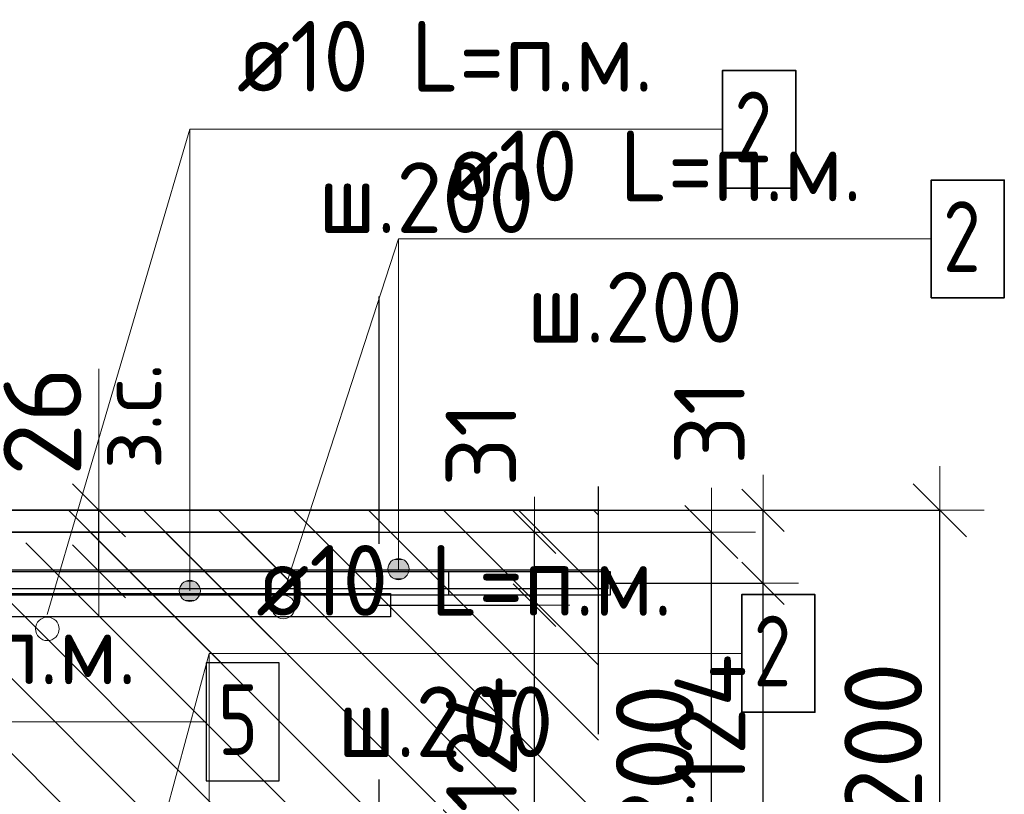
# Model space of a CAD drawing. Header units: metres. Extents: x -38 to 100, y -15 to 21.
# Tile 84 of 246: x 72.474 to 72.892, y 3.498 to 3.827. Entities that reach past the tile are written whole.
import ezdxf

# ---------------------------------------------------------------- set-up
doc = ezdxf.new("R2010")
doc.units = ezdxf.units.M
doc.header["$PDMODE"] = 65
doc.linetypes.add('______4', pattern=[0.135, 0.105, -0.03])
for name, color, linetype, lineweight in [('XR$3$Арм. стержнями верхней зоны', 180, 'Continuous', 35), ('XR$3$Арм.стержн. Арматура края', 96, 'Continuous', 35), ('XR$3$Арм.стержн. Доп. арматура', 180, 'Continuous', 35), ('XR$3$Размерная линия (1)', 7, 'Continuous', 13), ('XR$3$Размерная линия_ общее', 7, 'Continuous', 13), ('XR$4$Арм. стержнями верхней зоны', 180, 'Continuous', 35), ('XR$4$ВК__отв в полу 1-2 эт', 220, 'Continuous', 25), ('XR$6$Арм. стержнями верхней зоны', 180, 'Continuous', 35), ('XR$6$Арм.стержн. Арматура края', 96, 'Continuous', 35), ('XR$6$ВК__отв в полу 1-2 эт', 220, 'Continuous', 25), ('XR$6$Размерная линия (1)', 7, 'Continuous', 13), ('XR$6$Размерная линия_ общее', 7, 'Continuous', 13)]:
    doc.layers.add(name, color=color, linetype=linetype, lineweight=lineweight)
doc.styles.add('ISOCPEUR', font='txt')
doc.dimstyles.new('DIMSTYLE_11', dxfattribs={"dimtxt": 0.033, "dimasz": 0.0375, "dimexe": 0, "dimexo": 0, "dimgap": 0.0165, "dimtad": 2, "dimdec": 0, "dimlfac": 1000, "dimrnd": 1, "dimzin": 12, "dimdsep": 46, "dimtxsty": 'ISOCPEUR', "dimblk1": 'ALL_ML_STRICH', "dimblk2": 'ALL_ML_STRICH', "dimsah": 1, "dimcen": 0, "dimclrd": 7, "dimclre": 256, "dimclrt": 7, "dimadec": 0, "dimazin": 0, "dimtfac": 1, "dimtdec": 0, "dimtix": 1, "dimtmove": 2, "dimatfit": 3, "dimfxl": 0, "dimtvp": 1.2, "dimtzin": 0, "dimlwd": 0, "dimlwe": -3, "dimarcsym": 0})
doc.dimstyles.new('DIMSTYLE_12', dxfattribs={"dimtxt": 0.03, "dimasz": 0.03, "dimexe": 0, "dimexo": 0, "dimgap": 0.015, "dimtad": 2, "dimdec": 0, "dimlfac": 1000, "dimrnd": 1, "dimzin": 12, "dimdsep": 46, "dimtxsty": 'ISOCPEUR', "dimblk1": 'ALL_ML_STRICH', "dimblk2": 'ALL_ML_STRICH', "dimsah": 1, "dimcen": 0, "dimclrd": 7, "dimclre": 256, "dimclrt": 7, "dimadec": 0, "dimazin": 0, "dimtfac": 1, "dimtdec": 0, "dimtix": 1, "dimtmove": 2, "dimatfit": 3, "dimfxl": 0, "dimtzin": 0, "dimlwd": 0, "dimlwe": -3, "dimarcsym": 0})
doc.dimstyles.new('DIMSTYLE_14', dxfattribs={"dimtxt": 0.03, "dimasz": 0.03, "dimexe": 0, "dimexo": 0, "dimgap": 0.015, "dimtad": 2, "dimdec": 0, "dimlfac": 1000, "dimrnd": 1, "dimzin": 12, "dimdsep": 46, "dimtxsty": 'ISOCPEUR', "dimblk1": 'ALL_ML_STRICH', "dimblk2": 'ALL_ML_STRICH', "dimsah": 1, "dimcen": 0, "dimclrd": 7, "dimclre": 256, "dimclrt": 7, "dimadec": 0, "dimazin": 0, "dimtfac": 1, "dimtdec": 0, "dimtix": 1, "dimtmove": 2, "dimatfit": 3, "dimfxl": 0, "dimtvp": 1.2, "dimtzin": 0, "dimlwd": 0, "dimlwe": -3, "dimarcsym": 0})
doc.dimstyles.new('DIMSTYLE_8', dxfattribs={"dimtxt": 0.033, "dimasz": 0.0375, "dimexe": 0, "dimexo": 0, "dimgap": 0.0165, "dimtad": 2, "dimdec": 0, "dimlfac": 1000, "dimrnd": 1, "dimzin": 12, "dimdsep": 46, "dimtxsty": 'ISOCPEUR', "dimblk1": 'ALL_ML_STRICH', "dimblk2": 'ALL_ML_STRICH', "dimsah": 1, "dimcen": 0, "dimclrd": 7, "dimclre": 256, "dimclrt": 7, "dimadec": 0, "dimazin": 0, "dimtfac": 1, "dimtdec": 0, "dimtix": 1, "dimtmove": 2, "dimatfit": 3, "dimfxl": 0, "dimtzin": 0, "dimlwd": 0, "dimlwe": -3, "dimarcsym": 0})
pattern_1 = [(135, (0, 0), (-0.031819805, -0.031819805), [0.4, -0.05, 0, -0.05]), (135, (-0.01591, -0.01591), (-0.031819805, -0.031819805), [0.8, -0.1, 0.1, -0.1])]

# ---------------------------------------------------------------- blocks, each defined once
blk = doc.blocks.new('ALL_ML_STRICH')
at = {"color": 0, "linetype": 'ByBlock', "lineweight": -2}
for p, q in [((0, -0.5), (0, 0.5)), ((-0.3, -0.3), (0.3, 0.3)), ((-1, 0), (0.5, 0))]:
    blk.add_line(p, q, dxfattribs=at)
blk = doc.blocks.new('*D95')
at = {"layer": 'DEFPOINTS', "color": 7, "linetype": 'Continuous', "lineweight": 13, "transparency": 33554687}
for p in [(72.69287, 3.61831), (72.69287, 3.41831), (72.86441, 3.41831)]:
    blk.add_point(p, dxfattribs=at)
at = {"layer": 'XR$3$Размерная линия_ общее', "color": 253, "linetype": 'Continuous', "lineweight": -2, "true_color": 0xa0a0a0, "transparency": 33554687}
for p, q in [((72.71287, 3.61831), (72.86441, 3.61831)), ((72.71287, 3.41831), (72.86441, 3.41831))]:
    blk.add_line(p, q, dxfattribs=at)
at = {"layer": 'XR$3$Размерная линия_ общее', "color": 7, "linetype": 'Continuous', "lineweight": -2, "transparency": 33554687}
blk.add_line((72.86441, 3.41831), (72.86441, 3.61831), dxfattribs=at)
at = {"layer": 'XR$3$Размерная линия_ общее', "color": 7, "linetype": 'Continuous', "lineweight": 13, "transparency": 33554687, "xscale": 0.0375, "yscale": 0.0375, "zscale": 0.0375}
for p, rotation in [((72.86441, 3.61831), 90), ((72.86441, 3.41831), 270)]:
    blk.add_blockref('ALL_ML_STRICH', p, dxfattribs=dict(at, rotation=rotation))
at = {"layer": 'XR$3$Размерная линия_ общее', "color": 7, "linetype": 'Continuous', "lineweight": 13, "transparency": 33554687, "insert": (72.84041, 3.51996), "char_height": 0.033, "width": 0.099, "attachment_point": 5, "rotation": 90, "style": 'ISOCPEUR'}
blk.add_mtext('\\A1;{200}', dxfattribs=at)
blk = doc.blocks.new('*D164')
at = {"layer": 'DEFPOINTS', "color": 7, "linetype": 'Continuous', "lineweight": 13, "transparency": 33554687}
for p in [(72.4677, 3.61831), (72.4677, 3.59231), (72.50769, 3.59231)]:
    blk.add_point(p, dxfattribs=at)
at = {"layer": 'XR$3$Размерная линия_ общее', "color": 253, "linetype": 'Continuous', "lineweight": -2, "true_color": 0xa0a0a0, "transparency": 33554687}
for p, q in [((72.4877, 3.61831), (72.50769, 3.61831)), ((72.4877, 3.59231), (72.50769, 3.59231))]:
    blk.add_line(p, q, dxfattribs=at)
at = {"layer": 'XR$3$Размерная линия_ общее', "color": 7, "linetype": 'Continuous', "lineweight": -2, "transparency": 33554687}
blk.add_line((72.50769, 3.59231), (72.50769, 3.61831), dxfattribs=at)
at = {"layer": 'XR$3$Размерная линия_ общее', "color": 7, "linetype": 'Continuous', "lineweight": 13, "transparency": 33554687, "xscale": 0.0375, "yscale": 0.0375, "zscale": 0.0375}
for p, rotation in [((72.50769, 3.61831), 90), ((72.50769, 3.59231), 270)]:
    blk.add_blockref('ALL_ML_STRICH', p, dxfattribs=dict(at, rotation=rotation))
at = {"layer": 'XR$3$Размерная линия_ общее', "color": 7, "linetype": 'Continuous', "lineweight": 13, "transparency": 33554687, "insert": (72.50722, 3.63567), "char_height": 0.027, "width": 0.00135, "attachment_point": 1, "rotation": 90, "line_spacing_factor": 0.60241, "style": 'ISOCPEUR'}
blk.add_mtext('з.с.', dxfattribs=at)
at = {"layer": 'XR$3$Размерная линия_ общее', "color": 7, "linetype": 'Continuous', "lineweight": 13, "transparency": 33554687, "insert": (72.48369, 3.65603), "char_height": 0.033, "width": 0.066, "attachment_point": 5, "rotation": 90, "style": 'ISOCPEUR'}
blk.add_mtext('\\A1;{26}', dxfattribs=at)
blk = doc.blocks.new('*D214')
at = {"layer": 'DEFPOINTS', "color": 7, "linetype": 'Continuous', "lineweight": 13, "transparency": 33554687}
for p in [(72.70378, 3.58731), (72.69675, 3.46331), (72.78941, 3.46331)]:
    blk.add_point(p, dxfattribs=at)
at = {"layer": 'XR$3$Размерная линия (1)', "color": 9, "linetype": 'Continuous', "lineweight": -2, "true_color": 0xc7c7c7, "transparency": 33554687}
for p, q in [((72.72378, 3.58731), (72.78941, 3.58731)), ((72.71675, 3.46331), (72.78941, 3.46331))]:
    blk.add_line(p, q, dxfattribs=at)
at = {"layer": 'XR$3$Размерная линия (1)', "color": 7, "linetype": 'Continuous', "lineweight": -2, "transparency": 33554687}
blk.add_line((72.78941, 3.46331), (72.78941, 3.58731), dxfattribs=at)
at = {"layer": 'XR$3$Размерная линия (1)', "color": 7, "linetype": 'Continuous', "lineweight": 13, "transparency": 33554687, "xscale": 0.03, "yscale": 0.03, "zscale": 0.03}
for p, rotation in [((72.78941, 3.58731), 90), ((72.78941, 3.46331), 270)]:
    blk.add_blockref('ALL_ML_STRICH', p, dxfattribs=dict(at, rotation=rotation))
at = {"layer": 'XR$3$Размерная линия (1)', "color": 7, "linetype": 'Continuous', "lineweight": 13, "transparency": 33554687, "insert": (72.76691, 3.52831), "char_height": 0.03, "width": 0.09, "attachment_point": 5, "rotation": 90, "style": 'ISOCPEUR'}
blk.add_mtext('\\A1;{124}', dxfattribs=at)
blk = doc.blocks.new('*D215')
at = {"layer": 'DEFPOINTS', "color": 7, "linetype": 'Continuous', "lineweight": 13, "transparency": 33554687}
for p in [(72.68591, 3.61831), (72.70378, 3.58731), (72.78941, 3.58731)]:
    blk.add_point(p, dxfattribs=at)
at = {"layer": 'XR$3$Размерная линия (1)', "color": 9, "linetype": 'Continuous', "lineweight": -2, "true_color": 0xc7c7c7, "transparency": 33554687}
for p, q in [((72.70591, 3.61831), (72.78941, 3.61831)), ((72.72378, 3.58731), (72.78941, 3.58731))]:
    blk.add_line(p, q, dxfattribs=at)
at = {"layer": 'XR$3$Размерная линия (1)', "color": 7, "linetype": 'Continuous', "lineweight": -2, "transparency": 33554687}
blk.add_line((72.78941, 3.58731), (72.78941, 3.61831), dxfattribs=at)
at = {"layer": 'XR$3$Размерная линия (1)', "color": 7, "linetype": 'Continuous', "lineweight": 13, "transparency": 33554687, "xscale": 0.03, "yscale": 0.03, "zscale": 0.03}
for p, rotation in [((72.78941, 3.61831), 90), ((72.78941, 3.58731), 270)]:
    blk.add_blockref('ALL_ML_STRICH', p, dxfattribs=dict(at, rotation=rotation))
at = {"layer": 'XR$3$Размерная линия (1)', "color": 7, "linetype": 'Continuous', "lineweight": 13, "transparency": 33554687, "insert": (72.76667, 3.6556), "char_height": 0.03, "width": 0.06, "attachment_point": 5, "rotation": 90, "style": 'ISOCPEUR'}
blk.add_mtext('\\A1;{31}', dxfattribs=at)
blk = doc.blocks.new('*D736')
at = {"layer": 'DEFPOINTS', "color": 7, "linetype": 'Continuous', "lineweight": 13, "transparency": 33554687}
for p in [(72.59594, 3.609), (72.59594, 3.409), (72.76748, 3.409)]:
    blk.add_point(p, dxfattribs=at)
at = {"layer": 'XR$6$Размерная линия_ общее', "color": 253, "linetype": 'Continuous', "lineweight": -2, "true_color": 0xa0a0a0, "transparency": 33554687}
for p, q in [((72.61594, 3.609), (72.76748, 3.609)), ((72.61594, 3.409), (72.76748, 3.409))]:
    blk.add_line(p, q, dxfattribs=at)
at = {"layer": 'XR$6$Размерная линия_ общее', "color": 7, "linetype": 'Continuous', "lineweight": -2, "transparency": 33554687}
blk.add_line((72.76748, 3.409), (72.76748, 3.609), dxfattribs=at)
at = {"layer": 'XR$6$Размерная линия_ общее', "color": 7, "linetype": 'Continuous', "lineweight": 13, "transparency": 33554687, "xscale": 0.0375, "yscale": 0.0375, "zscale": 0.0375}
for p, rotation in [((72.76748, 3.609), 90), ((72.76748, 3.409), 270)]:
    blk.add_blockref('ALL_ML_STRICH', p, dxfattribs=dict(at, rotation=rotation))
at = {"layer": 'XR$6$Размерная линия_ общее', "color": 7, "linetype": 'Continuous', "lineweight": 13, "transparency": 33554687, "insert": (72.74348, 3.51065), "char_height": 0.033, "width": 0.099, "attachment_point": 5, "rotation": 90, "style": 'ISOCPEUR'}
blk.add_mtext('\\A1;{200}', dxfattribs=at)
blk = doc.blocks.new('*D804')
at = {"layer": 'DEFPOINTS', "color": 7, "linetype": 'Continuous', "lineweight": 13, "transparency": 33554687}
for p in [(72.6044, 3.578), (72.59982, 3.454), (72.69248, 3.454)]:
    blk.add_point(p, dxfattribs=at)
at = {"layer": 'XR$6$Размерная линия (1)', "color": 9, "linetype": 'Continuous', "lineweight": -2, "true_color": 0xc7c7c7, "transparency": 33554687}
for p, q in [((72.6244, 3.578), (72.69248, 3.578)), ((72.61982, 3.454), (72.69248, 3.454))]:
    blk.add_line(p, q, dxfattribs=at)
at = {"layer": 'XR$6$Размерная линия (1)', "color": 7, "linetype": 'Continuous', "lineweight": -2, "transparency": 33554687}
blk.add_line((72.69248, 3.454), (72.69248, 3.578), dxfattribs=at)
at = {"layer": 'XR$6$Размерная линия (1)', "color": 7, "linetype": 'Continuous', "lineweight": 13, "transparency": 33554687, "xscale": 0.03, "yscale": 0.03, "zscale": 0.03}
for p, rotation in [((72.69248, 3.578), 90), ((72.69248, 3.454), 270)]:
    blk.add_blockref('ALL_ML_STRICH', p, dxfattribs=dict(at, rotation=rotation))
at = {"layer": 'XR$6$Размерная линия (1)', "color": 7, "linetype": 'Continuous', "lineweight": 13, "transparency": 33554687, "insert": (72.66998, 3.519), "char_height": 0.03, "width": 0.09, "attachment_point": 5, "rotation": 90, "style": 'ISOCPEUR'}
blk.add_mtext('\\A1;{124}', dxfattribs=at)
blk = doc.blocks.new('*D805')
at = {"layer": 'DEFPOINTS', "color": 7, "linetype": 'Continuous', "lineweight": 13, "transparency": 33554687}
for p in [(72.58898, 3.609), (72.6044, 3.578), (72.69248, 3.578)]:
    blk.add_point(p, dxfattribs=at)
at = {"layer": 'XR$6$Размерная линия (1)', "color": 9, "linetype": 'Continuous', "lineweight": -2, "true_color": 0xc7c7c7, "transparency": 33554687}
for p, q in [((72.60898, 3.609), (72.69248, 3.609)), ((72.6244, 3.578), (72.69248, 3.578))]:
    blk.add_line(p, q, dxfattribs=at)
at = {"layer": 'XR$6$Размерная линия (1)', "color": 7, "linetype": 'Continuous', "lineweight": -2, "transparency": 33554687}
blk.add_line((72.69248, 3.578), (72.69248, 3.609), dxfattribs=at)
at = {"layer": 'XR$6$Размерная линия (1)', "color": 7, "linetype": 'Continuous', "lineweight": 13, "transparency": 33554687, "xscale": 0.03, "yscale": 0.03, "zscale": 0.03}
for p, rotation in [((72.69248, 3.609), 90), ((72.69248, 3.578), 270)]:
    blk.add_blockref('ALL_ML_STRICH', p, dxfattribs=dict(at, rotation=rotation))
at = {"layer": 'XR$6$Размерная линия (1)', "color": 7, "linetype": 'Continuous', "lineweight": 13, "transparency": 33554687, "insert": (72.66974, 3.64629), "char_height": 0.03, "width": 0.06, "attachment_point": 5, "rotation": 90, "style": 'ISOCPEUR'}
blk.add_mtext('\\A1;{31}', dxfattribs=at)

msp = doc.modelspace()

# ---------------------------------------------------------------- hatches: boundary and pattern name
at = {"linetype": 'Continuous', "lineweight": 25, "transparency": 33554687}
h = msp.add_hatch(dxfattribs=at)
h.set_pattern_fill('__________540', scale=0.015, style=0, pattern_type=2)
h.set_pattern_definition(pattern_1)
h.paths.add_polyline_path([(72.34592, 3.61831), (72.34592, 3.41831), (72.71957, 3.41831), (72.71957, 3.61831)], flags=0)
at = {"linetype": 'Continuous', "lineweight": 13, "transparency": 33554687}
h = msp.add_hatch(dxfattribs=at)
h.set_pattern_fill('__________540', scale=0.015, style=0, pattern_type=2)
h.set_pattern_definition(pattern_1)
h.paths.add_polyline_path([(72.44581, 3.609), (72.44581, 3.409), (72.62641, 3.409), (72.62641, 3.609)], flags=0)
at = {"layer": 'XR$3$Арм. стержнями верхней зоны', "linetype": 'Continuous', "lineweight": 13, "transparency": 33554687}
for points in [[(72.63701, 3.59718), (72.63251, 3.59718), (72.63089, 3.59556)], [(72.63701, 3.59718), (72.63089, 3.59556), (72.63863, 3.59556)], [(72.63251, 3.59718), (72.63701, 3.59718), (72.63476, 3.59781)], [(72.63863, 3.59556), (72.63089, 3.59556), (72.63026, 3.59331)], [(72.63863, 3.59556), (72.63026, 3.59331), (72.63926, 3.59331)], [(72.63926, 3.59331), (72.63026, 3.59331), (72.63089, 3.59106)], [(72.63926, 3.59331), (72.63089, 3.59106), (72.63863, 3.59106)], [(72.63863, 3.59106), (72.63089, 3.59106), (72.63251, 3.58944)], [(72.63863, 3.59106), (72.63251, 3.58944), (72.63701, 3.58944)], [(72.63701, 3.58944), (72.63251, 3.58944), (72.63476, 3.58881)]]:
    msp.add_hatch(color=7, dxfattribs=at).paths.add_polyline_path(points)
at = {"layer": 'XR$6$Арм. стержнями верхней зоны', "linetype": 'Continuous', "lineweight": 13, "transparency": 33554687}
for points in [[(72.5485, 3.58792), (72.544, 3.58792), (72.54238, 3.5863)], [(72.5485, 3.58792), (72.54238, 3.5863), (72.55012, 3.5863)], [(72.544, 3.58792), (72.5485, 3.58792), (72.54625, 3.58855)], [(72.55012, 3.5863), (72.54238, 3.5863), (72.54175, 3.58405)], [(72.55012, 3.5863), (72.54175, 3.58405), (72.55075, 3.58405)], [(72.55075, 3.58405), (72.54175, 3.58405), (72.54238, 3.5818)], [(72.55075, 3.58405), (72.54238, 3.5818), (72.55012, 3.5818)], [(72.55012, 3.5818), (72.54238, 3.5818), (72.544, 3.58018)], [(72.55012, 3.5818), (72.544, 3.58018), (72.5485, 3.58018)], [(72.5485, 3.58018), (72.544, 3.58018), (72.54625, 3.57955)]]:
    msp.add_hatch(color=7, dxfattribs=at).paths.add_polyline_path(points)

# ---------------------------------------------------------------- linework, layer by layer
at = {"color": 7, "linetype": 'Continuous', "lineweight": 13, "transparency": 33554687}
for p, q in [((72.58592, 3.58326), (72.63476, 3.73347)), ((72.50769, 3.61831), (72.50769, 3.67831))]:
    msp.add_line(p, q, dxfattribs=at)
at = {"color": 7, "linetype": '______4', "lineweight": 25, "transparency": 33554687}
for p, q in [((72.71957, 3.31831), (72.71957, 3.71831)), ((72.62641, 3.709), (72.62641, 3.309))]:
    msp.add_line(p, q, dxfattribs=at)
at = {"color": 7, "linetype": 'Continuous', "lineweight": 35, "transparency": 33554687}
for p, q in [((72.71957, 3.61831), (72.34592, 3.61831)), ((72.62641, 3.609), (72.44581, 3.609))]:
    msp.add_line(p, q, dxfattribs=at)
at = {"color": 7, "linetype": 'Continuous', "lineweight": 13, "transparency": 33554687}
for centre in [(72.58592, 3.57726), (72.48581, 3.56795)]:
    msp.add_circle(centre, 0.005, dxfattribs=at)
at = {"layer": 'XR$3$Арм. стержнями верхней зоны', "color": 7, "linetype": 'Continuous', "lineweight": 13, "transparency": 33554687}
for p, q in [((72.63476, 3.73347), (72.86076, 3.73347)), ((72.63476, 3.73347), (72.63476, 3.59331)), ((72.63476, 3.59781), (72.63476, 3.59781)), ((72.63026, 3.59331), (72.63026, 3.59331)), ((72.63926, 3.59331), (72.63926, 3.59331)), ((72.63476, 3.58881), (72.63476, 3.58881))]:
    msp.add_line(p, q, dxfattribs=at)
at = {"layer": 'XR$3$Арм. стержнями верхней зоны', "color": 7, "linetype": 'Continuous', "lineweight": 35, "transparency": 33554687}
msp.add_lwpolyline([(72.86076, 3.70847), (72.89176, 3.70847), (72.89176, 3.75847), (72.86076, 3.75847), (72.86076, 3.70847)], dxfattribs=at)
at = {"layer": 'XR$3$Арм. стержнями верхней зоны', "color": 4, "linetype": 'Continuous', "lineweight": 25, "transparency": 33554687}
msp.add_lwpolyline([(72.14592, 3.59231), (72.72457, 3.59231), (72.72457, 3.58231), (72.14592, 3.58231), (72.14592, 3.59231)], dxfattribs=at)
at = {"layer": 'XR$3$Арм. стержнями верхней зоны', "color": 7, "linetype": 'Continuous', "lineweight": 13, "transparency": 33554687}
msp.add_circle((72.63476, 3.59331), 0.0045, dxfattribs=at)
at = {"layer": 'XR$3$Арм.стержн. Арматура края', "color": 4, "linetype": 'Continuous', "lineweight": 25, "transparency": 33554687}
for points in [[(72.18926, 3.59231), (72.65592, 3.59231), (72.65592, 3.58231)], [(72.65592, 3.58231), (72.18995, 3.58231)]]:
    msp.add_lwpolyline(points, dxfattribs=at)
at = {"layer": 'XR$3$Арм.стержн. Арматура края', "color": 40, "linetype": 'Continuous', "lineweight": 25, "transparency": 33554687}
msp.add_lwpolyline([(72.37985, 3.59294), (72.72357, 3.59294), (72.72357, 3.58494), (72.38002, 3.58494)], dxfattribs=at)
at = {"layer": 'XR$3$Арм.стержн. Доп. арматура', "color": 7, "linetype": 'Continuous', "lineweight": 13, "transparency": 33554687}
msp.add_line((72.32717, 3.52847), (72.55317, 3.52847), dxfattribs=at)
at = {"layer": 'XR$3$Арм.стержн. Доп. арматура', "color": 7, "linetype": 'Continuous', "lineweight": 25, "transparency": 33554687}
msp.add_lwpolyline([(72.55317, 3.50347), (72.58417, 3.50347), (72.58417, 3.55347), (72.55317, 3.55347), (72.55317, 3.50347)], dxfattribs=at)
at = {"layer": 'XR$4$Арм. стержнями верхней зоны', "color": 7, "linetype": 'Continuous', "lineweight": 13, "transparency": 33554687}
for q in [(72.78039, 3.55752), (72.55439, 3.36097)]:
    msp.add_line((72.55439, 3.55752), q, dxfattribs=at)
at = {"layer": 'XR$4$Арм. стержнями верхней зоны', "color": 7, "linetype": 'Continuous', "lineweight": 35, "transparency": 33554687}
msp.add_lwpolyline([(72.78039, 3.53252), (72.81139, 3.53252), (72.81139, 3.58252), (72.78039, 3.58252), (72.78039, 3.53252)], dxfattribs=at)
at = {"layer": 'XR$4$ВК__отв в полу 1-2 эт', "color": 7, "linetype": 'Continuous', "lineweight": 13, "transparency": 33554687}
msp.add_line((72.50014, 3.35692), (72.55439, 3.55752), dxfattribs=at)
at = {"layer": 'XR$6$Арм. стержнями верхней зоны', "color": 7, "linetype": 'Continuous', "lineweight": 13, "transparency": 33554687}
for p, q in [((72.54625, 3.77999), (72.77225, 3.77999)), ((72.54625, 3.77999), (72.54625, 3.58405)), ((72.54625, 3.58855), (72.54625, 3.58855)), ((72.54175, 3.58405), (72.54175, 3.58405)), ((72.55075, 3.58405), (72.55075, 3.58405)), ((72.54625, 3.57955), (72.54625, 3.57955))]:
    msp.add_line(p, q, dxfattribs=at)
at = {"layer": 'XR$6$Арм. стержнями верхней зоны', "color": 7, "linetype": 'Continuous', "lineweight": 35, "transparency": 33554687}
msp.add_lwpolyline([(72.77225, 3.75499), (72.80325, 3.75499), (72.80325, 3.80499), (72.77225, 3.80499), (72.77225, 3.75499)], dxfattribs=at)
at = {"layer": 'XR$6$Арм. стержнями верхней зоны', "color": 4, "linetype": 'Continuous', "lineweight": 25, "transparency": 33554687}
msp.add_lwpolyline([(72.16578, 3.583), (72.63141, 3.583), (72.63141, 3.573), (72.16578, 3.573), (72.16578, 3.583)], dxfattribs=at)
msp.add_lwpolyline([(72.16578, 3.583), (72.63141, 3.583), (72.63141, 3.573), (72.16578, 3.573), (72.16578, 3.583)], dxfattribs=at)
at = {"layer": 'XR$6$Арм. стержнями верхней зоны', "color": 7, "linetype": 'Continuous', "lineweight": 13, "transparency": 33554687}
msp.add_circle((72.54625, 3.58405), 0.0045, dxfattribs=at)
at = {"layer": 'XR$6$Арм.стержн. Арматура края', "color": 4, "linetype": 'Continuous', "lineweight": 25, "transparency": 33554687}
msp.add_lwpolyline([(72.19433, 3.583), (72.63141, 3.583), (72.63141, 3.573), (72.19502, 3.573)], dxfattribs=at)
msp.add_lwpolyline([(72.19433, 3.583), (72.63141, 3.583), (72.63141, 3.573), (72.19502, 3.573)], dxfattribs=at)
at = {"layer": 'XR$6$ВК__отв в полу 1-2 эт', "color": 7, "linetype": 'Continuous', "lineweight": 13, "transparency": 33554687}
msp.add_line((72.48577, 3.574), (72.54625, 3.77999), dxfattribs=at)

# ---------------------------------------------------------------- texts
at = {"layer": 'XR$3$Арм. стержнями верхней зоны', "color": 7, "linetype": 'Continuous', "lineweight": 25, "transparency": 33554687, "char_height": 0.03, "attachment_point": 7, "style": 'ISOCPEUR'}
for s, insert, width in [('\\W0.94;ø10 L=п.м.', (72.65476, 3.74947), 0.1999832), ('\\W0.78;2', (72.86576, 3.71947), 0.0326407), ('\\W0.95;ш.200 ', (72.68926, 3.68947), 0.1311996)]:
    msp.add_mtext(s, dxfattribs=dict(at, insert=insert, width=width))
at = {"layer": 'XR$3$Арм.стержн. Доп. арматура', "color": 7, "linetype": 'Continuous', "lineweight": 25, "transparency": 33554687, "char_height": 0.03, "attachment_point": 7, "style": 'ISOCPEUR'}
for s, insert, width in [('\\W0.94;ø12 L=п.м.', (72.34717, 3.54447), 0.1999831), ('\\W0.78;5', (72.55817, 3.51447), 0.0326407)]:
    msp.add_mtext(s, dxfattribs=dict(at, insert=insert, width=width))
at = {"layer": 'XR$4$Арм. стержнями верхней зоны', "color": 7, "linetype": 'Continuous', "lineweight": 25, "transparency": 33554687, "char_height": 0.03, "attachment_point": 7, "style": 'ISOCPEUR'}
for s, insert, width in [('\\W0.94;ø10 L=п.м.', (72.57439, 3.57352), 0.1999831), ('\\W0.78;2', (72.78539, 3.54352), 0.0326407), ('\\W0.95;ш.200 ', (72.60889, 3.51352), 0.1311997)]:
    msp.add_mtext(s, dxfattribs=dict(at, insert=insert, width=width))
at = {"layer": 'XR$6$Арм. стержнями верхней зоны', "color": 7, "linetype": 'Continuous', "lineweight": 25, "transparency": 33554687, "char_height": 0.03, "attachment_point": 7, "style": 'ISOCPEUR'}
for s, insert, width in [('\\W0.94;ø10 L=п.м.', (72.56625, 3.79599), 0.1999832), ('\\W0.78;2', (72.77725, 3.76599), 0.0326407), ('\\W0.95;ш.200 ', (72.60075, 3.73599), 0.1311996)]:
    msp.add_mtext(s, dxfattribs=dict(at, insert=insert, width=width))

# ---------------------------------------------------------------- dimensions: what is measured, and where the dimension line sits
at = {"layer": 'XR$3$Размерная линия (1)', "color": 7, "linetype": 'Continuous', "lineweight": 13, "transparency": 33554687}
for base, p1, p2, dimstyle, picture, middle in [((72.78941, 3.61831), (72.72378, 3.58731), (72.70591, 3.61831), 'DIMSTYLE_14', '*D215', (72.76667, 3.6556)), ((72.78941, 3.58731), (72.71675, 3.46331), (72.72378, 3.58731), 'DIMSTYLE_12', '*D214', (72.76691, 3.52831))]:
    dim = msp.add_linear_dim(base=base, p1=p1, p2=p2, angle=90, dimstyle=dimstyle, override={"dimpost": '<>', "dimclrd": 7, "dimclre": 9, "dimclrt": 7, "dimlwd": 0, "dimlwe": 65533}, dxfattribs=at)
    dim.commit()
    dim.dimension.update_dxf_attribs({"geometry": picture, "text_midpoint": middle, "dimtype": 160})
at = {"layer": 'XR$3$Размерная линия_ общее', "color": 7, "linetype": 'Continuous', "lineweight": 13, "transparency": 33554687}
dim = msp.add_linear_dim(base=(72.50769, 3.61831), p1=(72.4877, 3.59231), p2=(72.4877, 3.61831), angle=90, text='<>\\Xз.с.', dimstyle='DIMSTYLE_11', override={"dimpost": '<>', "dimclrd": 7, "dimclre": 253, "dimclrt": 7, "dimlwd": 0, "dimlwe": 65533}, dxfattribs=at)
dim.commit()
dim.dimension.update_dxf_attribs({"geometry": '*D164', "text_midpoint": (72.48369, 3.65603), "dimtype": 160})
dim = msp.add_linear_dim(base=(72.86441, 3.61831), p1=(72.71287, 3.41831), p2=(72.71287, 3.61831), angle=90, dimstyle='DIMSTYLE_8', override={"dimpost": '<>', "dimclrd": 7, "dimclre": 253, "dimclrt": 7, "dimlwd": 0, "dimlwe": 65533}, dxfattribs=at)
dim.commit()
dim.dimension.update_dxf_attribs({"geometry": '*D95', "text_midpoint": (72.84041, 3.51996), "dimtype": 160})
at = {"layer": 'XR$6$Размерная линия (1)', "color": 7, "linetype": 'Continuous', "lineweight": 13, "transparency": 33554687}
for base, p1, p2, dimstyle, picture, middle in [((72.69248, 3.609), (72.6244, 3.578), (72.60898, 3.609), 'DIMSTYLE_14', '*D805', (72.66974, 3.64629)), ((72.69248, 3.578), (72.61982, 3.454), (72.6244, 3.578), 'DIMSTYLE_12', '*D804', (72.66998, 3.519))]:
    dim = msp.add_linear_dim(base=base, p1=p1, p2=p2, angle=90, dimstyle=dimstyle, override={"dimpost": '<>', "dimclrd": 7, "dimclre": 9, "dimclrt": 7, "dimlwd": 0, "dimlwe": 65533}, dxfattribs=at)
    dim.commit()
    dim.dimension.update_dxf_attribs({"geometry": picture, "text_midpoint": middle, "dimtype": 160})
at = {"layer": 'XR$6$Размерная линия_ общее', "color": 7, "linetype": 'Continuous', "lineweight": 13, "transparency": 33554687}
dim = msp.add_linear_dim(base=(72.76748, 3.609), p1=(72.61594, 3.409), p2=(72.61594, 3.609), angle=90, dimstyle='DIMSTYLE_8', override={"dimpost": '<>', "dimclrd": 7, "dimclre": 253, "dimclrt": 7, "dimlwd": 0, "dimlwe": 65533}, dxfattribs=at)
dim.commit()
dim.dimension.update_dxf_attribs({"geometry": '*D736', "text_midpoint": (72.74348, 3.51065), "dimtype": 160})

doc.saveas('drawing.dxf')
